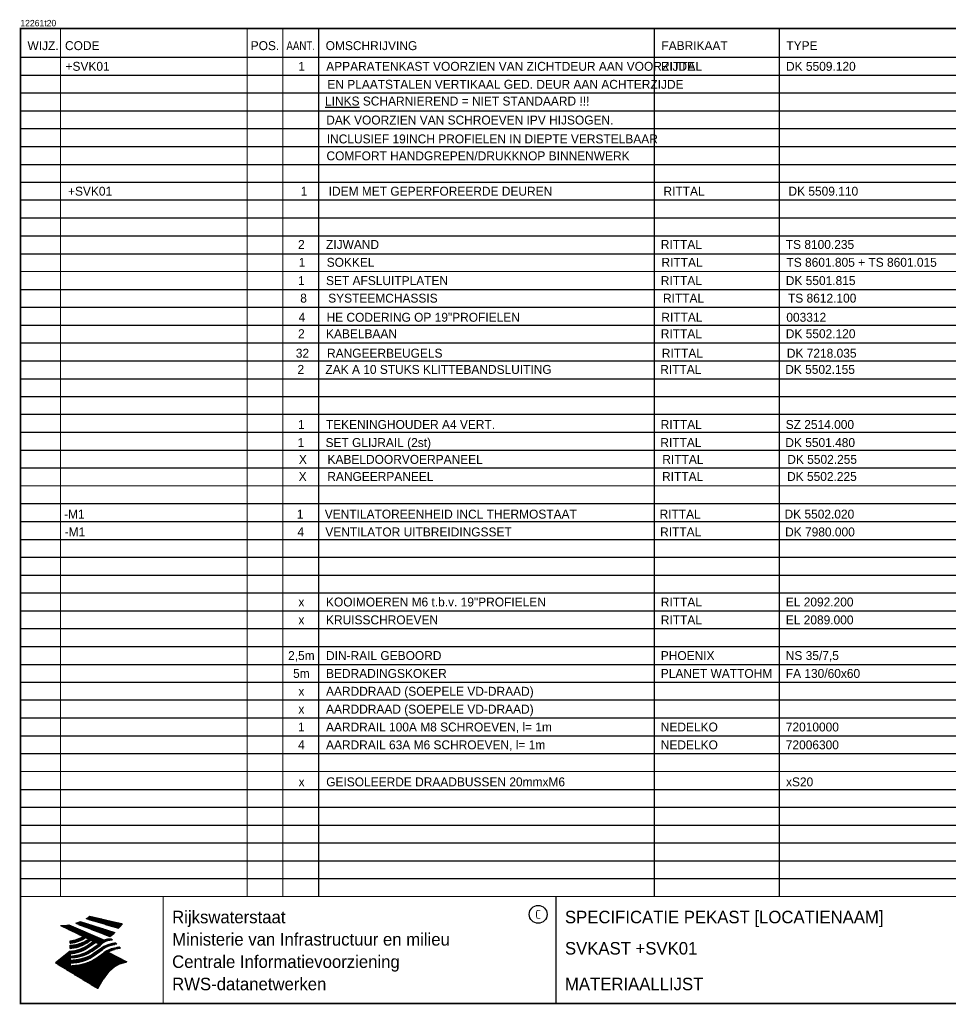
# Model space of a CAD drawing. Extents: x 0 to 400, y 0 to 276.
# Tile 1 of 2: x 0 to 260, y 0 to 276. Entities that reach past the tile are written whole.
import ezdxf
from ezdxf.enums import TextEntityAlignment as Align

# ---------------------------------------------------------------- set-up
doc = ezdxf.new("R2010")
doc.units = 0
doc.header["$LTSCALE"] = 10
doc.header["$MEASUREMENT"] = 0
doc.layers.get('0').update_dxf_attribs({"linetype": 'CONTINUOUS'})
for name, color, linetype in [('GEG', 7, 'CONTINUOUS'), ('GEGLOGO', 7, 'CONTINUOUS'), ('MATVB', 7, 'CONTINUOUS')]:
    doc.layers.add(name, color=color, linetype=linetype)
doc.styles.add('ISO', font='ISO.SHX')
doc.styles.get("Standard").update_dxf_attribs({"font": 'iso-ss'})

# ---------------------------------------------------------------- blocks, each defined once
blk = doc.blocks.new('MLYST')
for tag, p in [('WIJZ.', (5.34, 1.21)), ('POS.', (68.39, 1.21)), ('AANT.', (78.69, 1.21))]:
    blk.add_attdef(tag, text='', height=2.5).set_placement(p, align=Align.CENTER)
for tag, p in [('CODE', (12.59, 1.21)), ('OMSCHRIJVING', (85.59, 1.21)), ('FABRIKAAT', (179.34, 1.21)), ('TYPE', (214.34, 1.21)), ('OPMERKING', (291.84, 1.21))]:
    blk.add_attdef(tag, p, '', height=2.5)
blk = doc.blocks.new('A3')
at = {"color": 2}
blk.add_circle((145, 25), 2.5, dxfattribs=at)
at = {"layer": 'GEG'}
for p, q in [((148.83, 0.06), (148.83, 0.05)), ((150.06, 0.06), (150.06, 0.04)), ((150.09, 0.06), (150.09, -0.14))]:
    blk.add_line(p, q, dxfattribs=at)
at = {"layer": 'GEG', "color": 2, "const_width": 0.5}
blk.add_lwpolyline([(395.06, 0.06), (0.06, 0.06), (0.06, 273.06), (395.06, 273.06)], close=True, dxfattribs=at)
at = {"layer": 'GEG', "color": 2, "const_width": 0.3}
for points in [[(0.06, 30), (395.06, 30)], [(40, 0), (40, 30)], [(150, 0), (150, 30)]]:
    blk.add_lwpolyline(points, dxfattribs=at)
at = {"layer": 'GEGLOGO', "color": 4}
for p, q in [((15.5, 22.49), (25.02, 18.83)), ((15.5, 22.49), (25.02, 18.83)), ((15.53, 22.5), (18.33, 22.5)), ((15.73, 22.4), (18.65, 22.4)), ((15.82, 22.6), (18.02, 22.6)), ((15.99, 22.3), (18.96, 22.3)), ((16.08, 22.7), (17.7, 22.7)), ((16.25, 22.2), (19.28, 22.2)), ((16.32, 22.8), (17.38, 22.8)), ((16.51, 22.1), (19.6, 22.1)), ((16.54, 22.9), (17.07, 22.9)), ((16.75, 23), (26.48, 19.92)), ((16.75, 23), (26.48, 19.92)), ((18.46, 23.81), (27.49, 21.09)), ((18.46, 23.81), (27.49, 21.09)), ((18.48, 23.8), (22.35, 23.8)), ((18.61, 23.9), (21.92, 23.9)), ((18.77, 24), (21.49, 24)), ((18.81, 23.7), (22.78, 23.7)), ((18.93, 24.1), (21.06, 24.1)), ((19.08, 24.2), (20.63, 24.2)), ((19.14, 23.6), (23.22, 23.6)), ((19.22, 24.3), (20.2, 24.3)), ((19.36, 24.4), (19.77, 24.4)), ((19.45, 24.47), (28.56, 22.36)), ((19.45, 24.47), (28.56, 22.36)), ((19.48, 23.5), (23.65, 23.5)), ((19.81, 23.4), (24.08, 23.4)), ((20.14, 23.3), (24.51, 23.3)), ((20.48, 23.2), (24.94, 23.2)), ((20.81, 23.1), (25.37, 23.1)), ((21.14, 23), (25.8, 23)), ((21.47, 22.9), (26.23, 22.9)), ((21.81, 22.8), (26.66, 22.8)), ((22.14, 22.7), (27.09, 22.7)), ((22.47, 22.6), (27.53, 22.6)), ((22.81, 22.5), (27.96, 22.5)), ((23.14, 22.4), (28.39, 22.4)), ((23.47, 22.3), (28.51, 22.3)), ((23.81, 22.2), (28.43, 22.2)), ((24.14, 22.1), (28.36, 22.1)), ((11.27, 21.86), (21.98, 16.71)), ((11.27, 21.86), (21.98, 16.71)), ((11.4, 21.8), (14.11, 21.8)), ((11.61, 21.7), (14.35, 21.7)), ((11.82, 21.6), (14.58, 21.6)), ((12.03, 21.5), (14.82, 21.5)), ((12.23, 21.4), (15.05, 21.4)), ((12.41, 21.9), (13.88, 21.9)), ((12.44, 21.3), (15.29, 21.3)), ((12.65, 21.2), (15.52, 21.2)), ((12.86, 21.1), (15.76, 21.1)), ((13.07, 21), (15.99, 21)), ((13.27, 20.9), (16.23, 20.9)), ((13.33, 22), (13.64, 22)), ((13.48, 20.8), (16.46, 20.8)), ((13.56, 22.03), (23.58, 17.77)), ((13.56, 22.03), (23.58, 17.77)), ((13.69, 20.7), (16.7, 20.7)), ((13.9, 20.6), (16.93, 20.6)), ((14.1, 20.5), (17.17, 20.5)), ((14.31, 20.4), (17.4, 20.4)), ((14.52, 20.3), (17.64, 20.3)), ((14.73, 20.2), (17.87, 20.2)), ((14.94, 20.1), (18.11, 20.1)), ((15.14, 20), (18.34, 20)), ((15.35, 19.9), (18.58, 19.9)), ((15.56, 19.8), (18.81, 19.8)), ((15.77, 19.7), (19.05, 19.7)), ((15.98, 19.6), (19.28, 19.6)), ((16.18, 19.5), (19.52, 19.5)), ((16.39, 19.4), (19.75, 19.4)), ((16.77, 22), (19.91, 22)), ((17.03, 21.9), (20.23, 21.9)), ((17.29, 21.8), (20.54, 21.8)), ((17.55, 21.7), (20.86, 21.7)), ((17.81, 21.6), (21.18, 21.6)), ((18.07, 21.5), (21.49, 21.5)), ((18.33, 21.4), (21.81, 21.4)), ((18.59, 21.3), (22.13, 21.3)), ((18.86, 21.2), (22.44, 21.2)), ((19.12, 21.1), (22.76, 21.1)), ((19.38, 21), (23.07, 21)), ((19.64, 20.9), (23.39, 20.9)), ((19.9, 20.8), (23.71, 20.8)), ((20.16, 20.7), (24.02, 20.7)), ((20.42, 20.6), (24.34, 20.6)), ((20.68, 20.5), (24.66, 20.5)), ((20.94, 20.4), (24.97, 20.4)), ((21.2, 20.3), (25.29, 20.3)), ((21.46, 20.2), (25.6, 20.2)), ((21.72, 20.1), (25.92, 20.1)), ((21.98, 20), (26.24, 20)), ((22.24, 19.9), (26.45, 19.9)), ((22.5, 19.8), (26.34, 19.8)), ((22.76, 19.7), (26.22, 19.7)), ((23.02, 19.6), (26.1, 19.6)), ((23.28, 19.5), (25.98, 19.5)), ((23.55, 19.4), (25.85, 19.4)), ((24.47, 22), (28.28, 22)), ((24.81, 21.9), (28.2, 21.9)), ((25.14, 21.8), (28.12, 21.8)), ((25.47, 21.7), (28.03, 21.7)), ((25.8, 21.6), (27.95, 21.6)), ((26.14, 21.5), (27.86, 21.5)), ((26.47, 21.4), (27.77, 21.4)), ((26.8, 21.3), (27.68, 21.3)), ((27.14, 21.2), (27.59, 21.2)), ((27.47, 21.1), (27.5, 21.1)), ((13.95, 16.91), (13.91, 17.62)), ((13.95, 16.91), (13.91, 17.62)), ((13.91, 17.6), (16.6, 17.6)), ((13.91, 17.5), (16.34, 17.5)), ((13.92, 17.4), (16.06, 17.4)), ((13.93, 17.3), (15.75, 17.3)), ((13.93, 17.2), (15.41, 17.2)), ((13.94, 17.1), (15.01, 17.1)), ((13.94, 17), (14.53, 17)), ((13.95, 16.91), (14.11, 16.93)), ((13.95, 16.91), (14.11, 16.93)), ((14.47, 17.7), (16.84, 17.7)), ((14.99, 17.8), (17.06, 17.8)), ((15.41, 17.9), (17.27, 17.9)), ((15.73, 16.6), (17.89, 16.6)), ((15.76, 18), (17.47, 18)), ((16.08, 18.1), (17.67, 18.1)), ((16.14, 16.7), (18.08, 16.7)), ((16.36, 18.2), (17.85, 18.2)), ((16.49, 16.8), (18.26, 16.8)), ((16.6, 19.3), (19.99, 19.3)), ((16.63, 18.3), (18.02, 18.3)), ((16.8, 16.9), (18.43, 16.9)), ((16.81, 19.2), (20.22, 19.2)), ((16.87, 18.4), (18.19, 18.4)), ((17.02, 19.1), (20.46, 19.1)), ((17.08, 17), (18.59, 17)), ((17.1, 18.5), (18.35, 18.5)), ((17.22, 19), (20.69, 19)), ((17.31, 18.6), (18.29, 18.6)), ((17.34, 17.1), (18.75, 17.1)), ((17.43, 18.9), (20.93, 18.9)), ((17.51, 18.7), (18.1, 18.7)), ((17.58, 17.2), (18.91, 17.2)), ((17.64, 18.8), (21.16, 18.8)), ((17.7, 18.8), (17.9, 18.8)), ((18.41, 18.54), (17.8, 18.85)), ((18.41, 18.54), (17.8, 18.85)), ((17.8, 17.3), (19.05, 17.3)), ((17.85, 18.7), (21.4, 18.7)), ((18.01, 17.4), (19.19, 17.4)), ((18.05, 18.6), (21.63, 18.6)), ((18.21, 17.5), (19.34, 17.5)), ((18.26, 18.5), (21.87, 18.5)), ((18.4, 17.6), (19.49, 17.6)), ((18.47, 18.4), (22.1, 18.4)), ((18.58, 17.7), (19.63, 17.7)), ((18.68, 18.3), (22.34, 18.3)), ((18.75, 17.8), (19.78, 17.8)), ((18.89, 18.2), (22.57, 18.2)), ((18.91, 17.9), (19.66, 17.9)), ((19.01, 17.96), (19.24, 18.11)), ((19.01, 17.96), (19.24, 18.11)), ((19.07, 18), (19.46, 18)), ((19.09, 18.1), (22.81, 18.1)), ((19.18, 16.54), (20.52, 17.46)), ((19.18, 16.54), (20.52, 17.46)), ((19.21, 18.1), (19.27, 18.1)), ((19.21, 17.41), (19.81, 17.82)), ((19.21, 17.41), (19.81, 17.82)), ((19.24, 18.11), (19.81, 17.82)), ((19.24, 18.11), (19.81, 17.82)), ((19.26, 16.6), (20.26, 16.6)), ((19.3, 18), (23.04, 18)), ((19.38, 15.99), (21.09, 17.17)), ((19.38, 15.99), (21.09, 17.17)), ((19.4, 16.7), (20.41, 16.7)), ((19.51, 17.9), (23.28, 17.9)), ((19.55, 16.8), (20.55, 16.8)), ((19.7, 16.9), (20.7, 16.9)), ((19.72, 17.8), (23.51, 17.8)), ((19.84, 17), (20.85, 17)), ((19.89, 15.28), (22.17, 16.84)), ((19.89, 15.28), (22.17, 16.84)), ((19.93, 17.7), (23.48, 17.7)), ((19.99, 17.1), (20.99, 17.1)), ((20.13, 17.6), (23.33, 17.6)), ((20.13, 17.2), (21.03, 17.2)), ((20.28, 17.3), (20.83, 17.3)), ((20.34, 17.5), (23.17, 17.5)), ((20.43, 17.4), (20.63, 17.4)), ((20.52, 17.46), (21.09, 17.17)), ((20.52, 17.46), (21.09, 17.17)), ((20.55, 17.4), (23.02, 17.4)), ((20.76, 17.3), (22.87, 17.3)), ((20.96, 17.2), (22.72, 17.2)), ((21.17, 17.1), (22.57, 17.1)), ((21.38, 17), (22.42, 17)), ((21.59, 16.9), (22.27, 16.9)), ((21.8, 16.8), (22.12, 16.8)), ((21.82, 16.6), (22.67, 16.6)), ((21.97, 16.7), (22.77, 16.7)), ((23.58, 17.77), (21.98, 16.71)), ((23.58, 17.77), (21.98, 16.71)), ((22.11, 16.8), (22.89, 16.8)), ((22.23, 16.9), (23.01, 16.9)), ((22.35, 17), (23.14, 17)), ((22.47, 17.1), (23.28, 17.1)), ((22.59, 17.2), (23.43, 17.2)), ((22.73, 17.3), (23.59, 17.3)), ((22.88, 17.4), (23.77, 17.4)), ((23.04, 17.5), (23.97, 17.5)), ((23.22, 17.6), (24.19, 17.6)), ((23.43, 17.7), (24.49, 17.7)), ((23.66, 17.8), (25.05, 17.8)), ((23.81, 19.3), (25.71, 19.3)), ((23.93, 17.9), (25.73, 17.9)), ((24.07, 19.2), (25.57, 19.2)), ((24.33, 19.1), (25.43, 19.1)), ((24.33, 18), (25.64, 18)), ((24.59, 19), (25.28, 19)), ((24.83, 16.6), (26.49, 16.6)), ((24.85, 18.9), (25.12, 18.9)), ((25.3, 16.7), (26.92, 16.7)), ((25.55, 18.09), (25.77, 17.86)), ((25.55, 18.09), (25.77, 17.86)), ((25.78, 16.8), (26.82, 16.8)), ((26.72, 16.9), (26.97, 16.65)), ((26.72, 16.9), (26.97, 16.65)), ((13.91, 14.73), (9.86, 11.38)), ((13.91, 14.73), (9.86, 11.38)), ((12.78, 13.8), (13.95, 13.8)), ((12.9, 13.9), (13.95, 13.9)), ((13.02, 14), (14.54, 14)), ((13.15, 14.1), (15.12, 14.1)), ((13.27, 14.2), (15.56, 14.2)), ((13.39, 14.3), (15.94, 14.3)), ((13.51, 14.4), (16.26, 14.4)), ((13.63, 14.5), (16.56, 14.5)), ((13.75, 14.6), (16.83, 14.6)), ((13.87, 14.7), (17.08, 14.7)), ((13.95, 16.35), (14.24, 16.38)), ((13.95, 16.35), (14.24, 16.38)), ((13.95, 15.45), (13.95, 16.35)), ((13.95, 15.45), (13.95, 16.35)), ((13.95, 16.3), (17.26, 16.3)), ((13.95, 16.2), (17.02, 16.2)), ((13.95, 16.1), (16.77, 16.1)), ((13.95, 16), (16.5, 16)), ((13.95, 15.9), (16.2, 15.9)), ((13.95, 15.8), (15.86, 15.8)), ((13.95, 15.7), (15.48, 15.7)), ((13.95, 15.6), (15.02, 15.6)), ((13.95, 15.5), (14.42, 15.5)), ((13.95, 15.45), (14.44, 15.5)), ((13.95, 15.45), (14.44, 15.5)), ((13.95, 14.72), (14.41, 14.77)), ((13.95, 14.72), (14.41, 14.77)), ((13.95, 13.93), (14.61, 14.01)), ((13.95, 13.93), (14.61, 14.01)), ((13.95, 13.93), (13.95, 13.32)), ((13.95, 13.93), (13.95, 13.32)), ((14.47, 16.4), (17.48, 16.4)), ((14.62, 14.8), (17.32, 14.8)), ((15.22, 16.5), (17.69, 16.5)), ((15.23, 14.9), (17.54, 14.9)), ((15.7, 15), (17.74, 15)), ((16.08, 15.1), (17.94, 15.1)), ((16.42, 15.2), (18.13, 15.2)), ((16.72, 15.3), (18.31, 15.3)), ((16.81, 13.8), (18.42, 13.8)), ((16.99, 15.4), (18.48, 15.4)), ((17.13, 13.9), (18.64, 13.9)), ((17.24, 15.5), (18.64, 15.5)), ((17.42, 14), (18.85, 14)), ((17.48, 15.6), (18.8, 15.6)), ((17.69, 14.1), (19.04, 14.1)), ((17.7, 15.7), (18.96, 15.7)), ((17.9, 15.8), (19.1, 15.8)), ((17.94, 14.2), (19.23, 14.2)), ((18.1, 15.9), (19.25, 15.9)), ((18.16, 14.3), (19.41, 14.3)), ((18.29, 16), (19.38, 16)), ((18.38, 14.4), (19.58, 14.4)), ((18.47, 16.1), (19.53, 16.1)), ((18.58, 14.5), (19.74, 14.5)), ((18.64, 16.2), (19.68, 16.2)), ((18.78, 14.6), (19.9, 14.6)), ((18.8, 16.3), (19.82, 16.3)), ((18.96, 16.4), (19.97, 16.4)), ((18.96, 14.7), (20.05, 14.7)), ((19.11, 16.5), (20.11, 16.5)), ((19.14, 14.8), (20.19, 14.8)), ((19.31, 14.9), (20.34, 14.9)), ((19.47, 15), (20.49, 15)), ((19.62, 15.1), (20.63, 15.1)), ((19.77, 15.2), (20.78, 15.2)), ((19.92, 15.3), (20.92, 15.3)), ((20.07, 15.4), (21.07, 15.4)), ((20.07, 13.8), (21.11, 13.8)), ((20.09, 14.73), (22.37, 16.29)), ((20.09, 14.73), (22.37, 16.29)), ((20.21, 15.5), (21.22, 15.5)), ((20.24, 13.9), (21.25, 13.9)), ((20.36, 15.6), (21.36, 15.6)), ((20.39, 14), (21.4, 14)), ((20.42, 14.02), (22.7, 15.58)), ((20.42, 14.02), (22.7, 15.58)), ((20.5, 15.7), (21.51, 15.7)), ((20.54, 14.1), (21.54, 14.1)), ((20.62, 13.47), (22.9, 15.03)), ((20.62, 13.47), (22.9, 15.03)), ((20.65, 15.8), (21.65, 15.8)), ((20.69, 14.2), (21.69, 14.2)), ((20.8, 15.9), (21.8, 15.9)), ((20.83, 14.3), (21.84, 14.3)), ((20.94, 16), (21.95, 16)), ((20.98, 14.4), (21.98, 14.4)), ((21.09, 16.1), (22.09, 16.1)), ((21.11, 12.67), (23.39, 14.23)), ((21.11, 12.67), (23.39, 14.23)), ((21.13, 14.5), (22.13, 14.5)), ((21.24, 16.2), (22.24, 16.2)), ((21.27, 14.6), (22.28, 14.6)), ((21.38, 16.3), (22.38, 16.3)), ((21.42, 14.7), (22.42, 14.7)), ((21.53, 16.4), (22.47, 16.4)), ((21.56, 14.8), (22.57, 14.8)), ((21.67, 16.5), (22.57, 16.5)), ((21.71, 14.9), (22.71, 14.9)), ((21.86, 15), (22.86, 15)), ((22, 15.1), (22.98, 15.1)), ((22.15, 15.2), (23.1, 15.2)), ((22.29, 15.3), (23.22, 15.3)), ((22.44, 15.4), (23.36, 15.4)), ((22.59, 15.5), (23.5, 15.5)), ((22.73, 15.6), (23.64, 15.6)), ((22.76, 13.8), (25.69, 13.8)), ((22.87, 15.7), (23.8, 15.7)), ((22.91, 13.9), (25.49, 13.9)), ((23.02, 15.8), (23.97, 15.8)), ((23.06, 14), (25.29, 14)), ((23.18, 15.9), (24.16, 15.9)), ((23.2, 14.1), (25.09, 14.1)), ((23.35, 16), (24.36, 16)), ((23.35, 14.2), (24.89, 14.2)), ((23.48, 14.3), (24.69, 14.3)), ((23.53, 16.1), (24.58, 16.1)), ((23.61, 14.4), (24.59, 14.4)), ((23.73, 16.2), (24.83, 16.2)), ((23.75, 14.5), (24.74, 14.5)), ((23.9, 14.6), (24.9, 14.6)), ((23.95, 16.3), (25.12, 16.3)), ((24.06, 14.7), (25.08, 14.7)), ((24.2, 16.4), (25.48, 16.4)), ((24.23, 14.8), (25.27, 14.8)), ((24.41, 14.9), (25.48, 14.9)), ((24.49, 16.5), (25.93, 16.5)), ((24.55, 14.37), (29.83, 11.74)), ((24.55, 14.37), (29.83, 11.74)), ((24.61, 15), (25.72, 15)), ((24.82, 15.1), (25.99, 15.1)), ((25.06, 15.2), (26.32, 15.2)), ((25.33, 15.3), (26.75, 15.3)), ((25.64, 15.4), (27.34, 15.4)), ((26.02, 15.5), (27.93, 15.5)), ((26.56, 15.6), (27.97, 15.6)), ((27.11, 15.7), (27.88, 15.7)), ((27.79, 15.79), (28.06, 15.51)), ((27.79, 15.79), (28.06, 15.51)), ((21.66, 4.22), (9.86, 11.38)), ((21.66, 4.22), (9.86, 11.38)), ((9.88, 11.4), (14.58, 11.4)), ((10, 11.5), (15.48, 11.5)), ((10, 11.3), (13.95, 11.3)), ((10.12, 11.6), (16.22, 11.6)), ((10.17, 11.2), (13.95, 11.2)), ((10.24, 11.7), (16.71, 11.7)), ((10.33, 11.1), (13.95, 11.1)), ((10.36, 11.8), (17.11, 11.8)), ((10.48, 11.9), (17.46, 11.9)), ((10.61, 12), (17.77, 12)), ((10.73, 12.1), (18.06, 12.1)), ((10.85, 12.2), (13.95, 12.2)), ((10.97, 12.3), (13.95, 12.3)), ((11.09, 12.4), (13.95, 12.4)), ((11.21, 12.5), (13.95, 12.5)), ((11.33, 12.6), (13.95, 12.6)), ((11.45, 12.7), (13.95, 12.7)), ((11.57, 12.8), (13.95, 12.8)), ((11.69, 12.9), (14.78, 12.9)), ((11.81, 13), (15.63, 13)), ((11.94, 13.1), (16.22, 13.1)), ((12.06, 13.2), (16.67, 13.2)), ((12.18, 13.3), (17.05, 13.3)), ((12.3, 13.4), (13.95, 13.4)), ((12.42, 13.5), (13.95, 13.5)), ((12.54, 13.6), (13.95, 13.6)), ((12.66, 13.7), (13.95, 13.7)), ((13.95, 13.32), (15.12, 13.45)), ((13.95, 13.32), (15.12, 13.45)), ((13.95, 12.81), (15.32, 12.96)), ((13.95, 12.81), (15.32, 12.96)), ((13.95, 12.81), (13.95, 12.18)), ((13.95, 12.81), (13.95, 12.18)), ((13.95, 12.18), (15.65, 12.37)), ((13.95, 12.18), (15.65, 12.37)), ((13.95, 11.33), (15.85, 11.54)), ((13.95, 11.33), (15.85, 11.54)), ((13.95, 11.33), (13.95, 10.63)), ((13.95, 11.33), (13.95, 10.63)), ((14.11, 12.2), (18.32, 12.2)), ((14.69, 13.4), (17.38, 13.4)), ((15.01, 12.3), (18.56, 12.3)), ((15.49, 13.5), (17.67, 13.5)), ((15.94, 12.4), (18.78, 12.4)), ((16.02, 13.6), (17.94, 13.6)), ((16.45, 13.7), (18.19, 13.7)), ((16.62, 12.5), (19, 12.5)), ((17.1, 12.6), (19.2, 12.6)), ((17.5, 12.7), (19.39, 12.7)), ((17.53, 11.1), (27.69, 11.1)), ((17.84, 12.8), (19.57, 12.8)), ((17.93, 11.2), (28.02, 11.2)), ((18.14, 12.9), (19.75, 12.9)), ((18.27, 11.3), (28.36, 11.3)), ((18.42, 13), (19.92, 13)), ((18.58, 11.4), (28.69, 11.4)), ((18.67, 13.1), (20.08, 13.1)), ((18.86, 11.5), (29.03, 11.5)), ((18.91, 13.2), (20.23, 13.2)), ((19.12, 11.6), (29.36, 11.6)), ((19.13, 13.3), (20.38, 13.3)), ((19.34, 13.4), (20.53, 13.4)), ((29.61, 11.68), (19.36, 11.68)), ((19.54, 13.5), (20.67, 13.5)), ((19.58, 11.8), (29.71, 11.8)), ((19.72, 13.6), (20.81, 13.6)), ((19.79, 11.9), (29.51, 11.9)), ((19.9, 13.7), (20.96, 13.7)), ((19.99, 12), (29.31, 12)), ((20.18, 12.1), (29.11, 12.1)), ((20.36, 12.2), (28.91, 12.2)), ((20.53, 12.3), (28.71, 12.3)), ((20.7, 12.4), (28.51, 12.4)), ((20.86, 12.5), (28.31, 12.5)), ((21.01, 12.6), (28.11, 12.6)), ((21.16, 12.7), (27.91, 12.7)), ((21.3, 12.8), (27.7, 12.8)), ((21.45, 12.9), (27.5, 12.9)), ((21.6, 13), (27.3, 13)), ((21.74, 13.1), (27.1, 13.1)), ((21.89, 13.2), (26.9, 13.2)), ((22.03, 13.3), (26.7, 13.3)), ((22.18, 13.4), (26.5, 13.4)), ((22.33, 13.5), (26.3, 13.5)), ((22.47, 13.6), (26.1, 13.6)), ((22.62, 13.7), (25.89, 13.7)), ((27.61, 11.08), (29.83, 11.74)), ((27.61, 11.08), (29.83, 11.74)), ((29.83, 11.74), (29.68, 11.69)), ((29.83, 11.74), (29.68, 11.69)), ((29.69, 11.7), (29.71, 11.7)), ((10.5, 11), (13.95, 11)), ((10.66, 10.9), (13.95, 10.9)), ((10.83, 10.8), (13.95, 10.8)), ((10.99, 10.7), (13.95, 10.7)), ((11.15, 10.6), (26.8, 10.6)), ((11.32, 10.5), (26.65, 10.5)), ((11.48, 10.4), (26.5, 10.4)), ((11.65, 10.3), (26.36, 10.3)), ((11.81, 10.2), (26.22, 10.2)), ((11.98, 10.1), (26.09, 10.1)), ((12.14, 10), (25.96, 10)), ((12.31, 9.9), (25.83, 9.9)), ((12.47, 9.8), (25.71, 9.8)), ((12.64, 9.7), (25.59, 9.7)), ((12.8, 9.6), (25.48, 9.6)), ((12.97, 9.5), (25.36, 9.5)), ((13.13, 9.4), (25.25, 9.4)), ((13.3, 9.3), (25.15, 9.3)), ((13.46, 9.2), (25.04, 9.2)), ((13.63, 9.1), (24.94, 9.1)), ((13.79, 9), (24.84, 9)), ((13.95, 10.63), (16.34, 10.9)), ((13.95, 10.63), (16.34, 10.9)), ((13.96, 8.9), (24.75, 8.9)), ((14.12, 8.8), (24.65, 8.8)), ((14.29, 8.7), (24.56, 8.7)), ((14.45, 8.6), (24.47, 8.6)), ((14.55, 10.7), (26.96, 10.7)), ((14.62, 8.5), (24.38, 8.5)), ((14.78, 8.4), (24.3, 8.4)), ((14.94, 8.3), (24.22, 8.3)), ((15.45, 10.8), (27.12, 10.8)), ((16.35, 10.9), (27.29, 10.9)), ((17.04, 11), (27.47, 11)), ((15.11, 8.2), (24.14, 8.2)), ((15.27, 8.1), (24.06, 8.1)), ((15.44, 8), (23.98, 8)), ((15.6, 7.9), (23.9, 7.9)), ((15.77, 7.8), (23.83, 7.8)), ((15.93, 7.7), (23.76, 7.7)), ((16.1, 7.6), (23.69, 7.6)), ((16.26, 7.5), (23.62, 7.5)), ((16.43, 7.4), (23.55, 7.4)), ((16.59, 7.3), (23.48, 7.3)), ((16.76, 7.2), (23.42, 7.2)), ((16.92, 7.1), (23.36, 7.1)), ((17.09, 7), (23.29, 7)), ((17.25, 6.9), (23.23, 6.9)), ((17.42, 6.8), (23.17, 6.8)), ((17.58, 6.7), (23.12, 6.7)), ((17.75, 6.6), (23.06, 6.6)), ((17.91, 6.5), (23, 6.5)), ((18.08, 6.4), (22.94, 6.4)), ((18.24, 6.3), (22.88, 6.3)), ((18.4, 6.2), (22.82, 6.2)), ((18.57, 6.1), (22.76, 6.1)), ((18.73, 6), (22.71, 6)), ((18.9, 5.9), (22.65, 5.9)), ((19.06, 5.8), (22.59, 5.8)), ((19.23, 5.7), (22.53, 5.7)), ((19.39, 5.6), (22.47, 5.6)), ((21.66, 4.22), (23.2, 6.85)), ((21.66, 4.22), (23.2, 6.85)), ((19.56, 5.5), (22.41, 5.5)), ((19.72, 5.4), (22.35, 5.4)), ((19.89, 5.3), (22.3, 5.3)), ((20.05, 5.2), (22.24, 5.2)), ((20.22, 5.1), (22.18, 5.1)), ((20.38, 5), (22.12, 5)), ((20.55, 4.9), (22.06, 4.9)), ((20.71, 4.8), (22, 4.8)), ((20.88, 4.7), (21.94, 4.7)), ((21.04, 4.6), (21.89, 4.6)), ((21.21, 4.5), (21.83, 4.5)), ((21.37, 4.4), (21.77, 4.4)), ((21.54, 4.3), (21.71, 4.3))]:
    blk.add_line(p, q, dxfattribs=at)
for centre, radius, start, end in [((12.6, 31.4), 9.37, 288.0217, 296.3084), ((12.6, 31.4), 9.37, 288.0217, 296.3084), ((13.75, 31.93), 9.39, 300.0654, 307.393), ((13.75, 31.93), 9.39, 300.0654, 307.393), ((16.35, 31.52), 15.26, 316.9248, 323.1399), ((16.35, 31.52), 15.26, 316.9248, 323.1399), ((11.37, 35.73), 13.87, 269.6055, 279.0886), ((11.37, 35.73), 13.87, 269.6055, 279.0886), ((20.18, 26.85), 9.36, 301.1147, 312.2814), ((20.18, 26.85), 9.36, 301.1147, 312.2814), ((12.75, 28.06), 10.5, 276.3402, 298.7463), ((12.75, 28.06), 10.5, 276.3402, 298.7463), ((13.25, 25.21), 10.5, 273.6149, 304.3803), ((13.25, 25.21), 10.5, 273.6149, 304.3803), ((12.59, 27.54), 10.72, 278.129, 302.868), ((12.59, 27.54), 10.72, 278.129, 302.868), ((13.5, 26.6), 10.25, 274.164, 302.5474), ((13.5, 26.6), 10.25, 274.164, 302.5474), ((12.96, 26.11), 10.71, 277.9472, 305.7139), ((12.96, 26.11), 10.71, 277.9472, 305.7139), ((25.41, 13.46), 4.67, 107.4286, 133.7799), ((25.41, 13.46), 4.67, 107.4286, 133.7799), ((26.12, 13), 4.99, 110.4143, 138.7411), ((26.12, 13), 4.99, 110.4143, 138.7411), ((26.33, 10.74), 6.04, 98.1566, 126.9045), ((26.33, 10.74), 6.04, 98.1566, 126.9045), ((25.34, 12.88), 5.22, 87.7348, 104.8316), ((25.34, 12.88), 5.22, 87.7348, 104.8316), ((25.99, 10.88), 6.99, 91.7838, 103.2817), ((25.99, 10.88), 6.99, 91.7838, 103.2817), ((26.77, 11.93), 4.97, 90.634, 105.1984), ((26.77, 11.93), 4.97, 90.634, 105.1984), ((27.44, 9.68), 6.99, 93.8342, 103.2817), ((27.44, 9.68), 6.99, 93.8342, 103.2817), ((12.95, 24.7), 10.83, 278.8115, 306.4242), ((12.95, 24.7), 10.83, 278.8115, 306.4242), ((13.82, 23.96), 10.59, 277.0519, 304.973), ((13.82, 23.96), 10.59, 277.0519, 304.973), ((14.16, 23.4), 10.5, 276.3402, 304.3803), ((14.16, 23.4), 10.5, 276.3402, 304.3803), ((14.77, 22.66), 10.33, 274.9043, 303.1745), ((14.77, 22.66), 10.33, 274.9043, 303.1745), ((26.94, 10.56), 6.02, 100.5835, 132.088), ((26.94, 10.56), 6.02, 100.5835, 132.088), ((27.48, 9.13), 6.53, 95.7581, 128.7216), ((27.48, 9.13), 6.53, 95.7581, 128.7216), ((27.82, 9.7), 5.7, 96.3886, 125.0052), ((27.82, 9.7), 5.7, 96.3886, 125.0052), ((28.12, 10.83), 4.97, 93.8141, 105.1984), ((28.12, 10.83), 4.97, 93.8141, 105.1984), ((28.79, 8.56), 6.99, 96.0135, 103.2817), ((28.79, 8.56), 6.99, 96.0135, 103.2817), ((14.34, 22.16), 10.73, 278.1111, 305.8489), ((14.34, 22.16), 10.73, 278.1111, 305.8489), ((15.18, 21.33), 10.5, 276.3402, 304.3803), ((15.18, 21.33), 10.5, 276.3402, 304.3803), ((32.87, 1.18), 11.2, 117.9568, 149.6251), ((32.87, 1.18), 11.2, 117.9568, 149.6251)]:
    blk.add_arc(centre, radius, start, end, dxfattribs=at)
at = {"color": 2, "style": 'ISO'}
blk.add_text('C', height=2.5, dxfattribs=at).set_placement((145, 25), align=Align.MIDDLE)
at = {"color": 2}
blk.add_attdef('FILENUMBER', text='', height=1.8, dxfattribs=at).set_placement((0, 273.12), align=Align.BOTTOM_LEFT)
for tag, p in [('OPDRGEV', (42.5, 22.5)), ('OMSCHRV1', (152.5, 22.5)), ('DATUM', (322.5, 20)), ('STATUS', (348.75, 20)), ('VERSIE', (381.25, 20)), ('AFDELING', (42.5, 16.25)), ('OMSCHRV2', (152.5, 13.75)), ('UITVOERING', (42.5, 10)), ('DOCNUMMER', (332.5, 5)), ('BLAD', (381.25, 5)), ('ONDERWERP', (42.5, 3.75)), ('OMSCHRV3', (152.5, 3.75))]:
    blk.add_attdef(tag, p, '', height=3.5, dxfattribs=at)

msp = doc.modelspace()

# ---------------------------------------------------------------- linework, layer by layer
at = {"layer": 'MATVB', "color": 2}
for p, q in [((0.06, 260), (395.06, 260)), ((0, 255), (395.06, 255)), ((0.06, 250), (395.06, 250)), ((0.06, 240), (395.06, 240)), ((0, 235), (395.06, 235)), ((0.06, 230), (395.06, 230)), ((0.06, 220), (395.06, 220)), ((0, 215), (395.06, 215)), ((0.06, 210), (395.06, 210)), ((0.06, 200), (395.06, 200)), ((0, 195), (395.06, 195)), ((0.06, 190), (395.06, 190)), ((0.06, 180), (395.06, 180)), ((0, 175), (395.06, 175)), ((0.06, 170), (395.06, 170)), ((0.06, 160), (395.06, 160)), ((0, 155), (395.06, 155)), ((0.06, 150), (395.06, 150)), ((0.06, 140), (395.06, 140)), ((0, 135), (395.06, 135)), ((0.06, 130), (395.06, 130)), ((0.06, 120), (395.06, 120)), ((0, 115), (395.06, 115)), ((0.06, 110), (395.06, 110)), ((0.06, 100), (395.06, 100)), ((0, 95), (395.06, 95)), ((0.06, 90), (395.06, 90)), ((0.06, 80), (395.06, 80)), ((0, 75), (395.06, 75)), ((0.06, 70), (395.06, 70)), ((0.06, 60), (395.06, 60)), ((0, 55), (395.06, 55)), ((0.06, 50), (395.06, 50)), ((0, 40), (395.06, 40)), ((0.06, 35), (395.06, 35))]:
    msp.add_line(p, q, dxfattribs=at)
at = {"layer": 'MATVB', "color": 2, "const_width": 0.35}
for points in [[(11.25, 30), (11.25, 273.06)], [(63.5, 30), (63.5, 273.06)], [(73.5, 30), (73.5, 273.06)], [(83.5, 30), (83.5, 273.06)], [(177.5, 30), (177.5, 273.06)], [(212.5, 30), (212.5, 273.06)], [(0, 245), (395.06, 245)], [(0, 225), (395.06, 225)], [(0, 205), (395.06, 205)], [(0, 185), (395.06, 185)], [(0, 165), (395.06, 165)], [(0, 145), (395.06, 145)], [(0, 125), (395.06, 125)], [(0, 105), (395.06, 105)], [(0, 85), (395.06, 85)], [(0, 65), (395.06, 65)], [(0, 45), (395.06, 45)]]:
    msp.add_lwpolyline(points, dxfattribs=at)
at = {"layer": 'MATVB', "color": 2}
msp.add_lwpolyline([(0, 265), (395.06, 265)], dxfattribs=at)

# ---------------------------------------------------------------- block references
ref = msp.add_blockref('A3', (0, 0))
ref.add_attrib('OPDRGEV', 'Rijkswaterstaat', (42.5, 22.5), dxfattribs={"color": 2, "height": 3.5})
ref.add_attrib('AFDELING', 'Ministerie van Infrastructuur en milieu', (42.5, 16.25), dxfattribs={"color": 2, "height": 3.5})
ref.add_attrib('UITVOERING', 'Centrale Informatievoorziening', (42.5, 10), dxfattribs={"color": 2, "height": 3.5})
ref.add_attrib('ONDERWERP', 'RWS-datanetwerken', (42.5, 3.75), dxfattribs={"color": 2, "height": 3.5})
ref.add_attrib('OMSCHRV1', 'SPECIFICATIE PEKAST [LOCATIENAAM]', (152.5, 22.5), dxfattribs={"color": 2, "height": 3.5})
ref.add_attrib('OMSCHRV2', 'SVKAST +SVK01', (152.5, 13.75), dxfattribs={"color": 2, "height": 3.5})
ref.add_attrib('OMSCHRV3', 'MATERIAALLIJST', (152.5, 3.75), dxfattribs={"color": 2, "height": 3.5})
ref.add_attrib('FILENUMBER', '12261t20', dxfattribs={"color": 2, "height": 1.8}).set_placement((0, 273.12), align=Align.BOTTOM_LEFT)
at = {"color": 2}
ref = msp.add_blockref('MLYST', (0.06, 260), dxfattribs=at)
ref.add_attrib('CODE', '+SVK01', (12.65, 261.21), dxfattribs={"color": 2, "height": 2.5})
ref.add_attrib('AANT.', '1', dxfattribs={"color": 2, "height": 2.5}).set_placement((78.75, 261.21), align=Align.CENTER)
ref.add_attrib('OMSCHRIJVING', 'APPARATENKAST VOORZIEN VAN ZICHTDEUR AAN VOORZIJDE', (85.65, 261.21), dxfattribs={"color": 2, "height": 2.5})
ref.add_attrib('FABRIKAAT', 'RITTAL', (179.4, 261.21), dxfattribs={"color": 2, "height": 2.5})
ref.add_attrib('TYPE', 'DK 5509.120', (214.4, 261.21), dxfattribs={"color": 2, "height": 2.5})
ref = msp.add_blockref('MLYST', (0.37, 254.96), dxfattribs=at)
ref.add_attrib('OMSCHRIJVING', 'EN PLAATSTALEN VERTIKAAL GED. DEUR AAN ACHTERZIJDE', (85.96, 256.17), dxfattribs={"color": 2, "height": 2.5})
ref.add_attrib('OPMERKING', 'LAKKLEUR RAL7035', (292.21, 256.17), dxfattribs={"color": 2, "height": 2.5})
ref = msp.add_blockref('MLYST', (-0.27, 250.28), dxfattribs=at)
ref.add_attrib('OMSCHRIJVING', '%%uLINKS%%u SCHARNIEREND = NIET STANDAARD !!!', (85.31, 251.49), dxfattribs={"color": 2, "height": 2.5})
ref = msp.add_blockref('MLYST', (0.05, 244.96), dxfattribs=at)
ref.add_attrib('OMSCHRIJVING', 'DAK VOORZIEN VAN SCHROEVEN IPV HIJSOGEN.', (85.64, 246.17), dxfattribs={"color": 2, "height": 2.5})
ref = msp.add_blockref('MLYST', (0.23, 239.67), dxfattribs=at)
ref.add_attrib('OMSCHRIJVING', 'INCLUSIEF 19INCH PROFIELEN IN DIEPTE VERSTELBAAR', (85.81, 240.88), dxfattribs={"color": 2, "height": 2.5})
ref = msp.add_blockref('MLYST', (0.13, 234.93), dxfattribs=at)
ref.add_attrib('OMSCHRIJVING', 'COMFORT HANDGREPEN/DRUKKNOP BINNENWERK ', (85.72, 236.14), dxfattribs={"color": 2, "height": 2.5})
ref = msp.add_blockref('MLYST', (0.75, 225.03), dxfattribs=at)
ref.add_attrib('CODE', '+SVK01', (13.34, 226.24), dxfattribs={"color": 2, "height": 2.5})
ref.add_attrib('AANT.', '1', dxfattribs={"color": 2, "height": 2.5}).set_placement((79.44, 226.24), align=Align.CENTER)
ref.add_attrib('OMSCHRIJVING', 'IDEM MET GEPERFOREERDE DEUREN', (86.34, 226.24), dxfattribs={"color": 2, "height": 2.5})
ref.add_attrib('FABRIKAAT', 'RITTAL', (180.09, 226.24), dxfattribs={"color": 2, "height": 2.5})
ref.add_attrib('TYPE', 'DK 5509.110', (215.09, 226.24), dxfattribs={"color": 2, "height": 2.5})
ref = msp.add_blockref('MLYST', (0, 210.12), dxfattribs=at)
ref.add_attrib('AANT.', '2', dxfattribs={"color": 2, "height": 2.5}).set_placement((78.69, 211.33), align=Align.CENTER)
ref.add_attrib('OMSCHRIJVING', 'ZIJWAND', (85.59, 211.33), dxfattribs={"color": 2, "height": 2.5})
ref.add_attrib('FABRIKAAT', 'RITTAL', (179.34, 211.33), dxfattribs={"color": 2, "height": 2.5})
ref.add_attrib('TYPE', 'TS 8100.235', (214.34, 211.33), dxfattribs={"color": 2, "height": 2.5})
ref = msp.add_blockref('MLYST', (0.2, 205.12), dxfattribs=at)
ref.add_attrib('AANT.', '1', dxfattribs={"color": 2, "height": 2.5}).set_placement((78.89, 206.33), align=Align.CENTER)
ref.add_attrib('OMSCHRIJVING', 'SOKKEL', (85.78, 206.33), dxfattribs={"color": 2, "height": 2.5})
ref.add_attrib('FABRIKAAT', 'RITTAL', (179.53, 206.33), dxfattribs={"color": 2, "height": 2.5})
ref.add_attrib('TYPE', 'TS 8601.805 + TS 8601.015', (214.53, 206.33), dxfattribs={"color": 2, "height": 2.5})
ref = msp.add_blockref('MLYST', (0, 200), dxfattribs=at)
ref.add_attrib('AANT.', '1', dxfattribs={"color": 2, "height": 2.5}).set_placement((78.69, 201.21), align=Align.CENTER)
ref.add_attrib('OMSCHRIJVING', 'SET AFSLUITPLATEN', (85.59, 201.21), dxfattribs={"color": 2, "height": 2.5})
ref.add_attrib('FABRIKAAT', 'RITTAL', (179.34, 201.21), dxfattribs={"color": 2, "height": 2.5})
ref.add_attrib('TYPE', 'DK 5501.815', (214.34, 201.21), dxfattribs={"color": 2, "height": 2.5})
ref.add_attrib('OPMERKING', 'SYMMETRISCH 42HE', (291.84, 201.21), dxfattribs={"color": 2, "height": 2.5})
ref = msp.add_blockref('MLYST', (0.61, 195.09), dxfattribs=at)
ref.add_attrib('AANT.', '8', dxfattribs={"color": 2, "height": 2.5}).set_placement((79.3, 196.3), align=Align.CENTER)
ref.add_attrib('OMSCHRIJVING', 'SYSTEEMCHASSIS', (86.2, 196.3), dxfattribs={"color": 2, "height": 2.5})
ref.add_attrib('FABRIKAAT', 'RITTAL', (179.95, 196.3), dxfattribs={"color": 2, "height": 2.5})
ref.add_attrib('TYPE', 'TS 8612.100', (214.95, 196.3), dxfattribs={"color": 2, "height": 2.5})
ref.add_attrib('OPMERKING', '17x73 (l=1000mm)', (292.45, 196.3), dxfattribs={"color": 2, "height": 2.5})
ref = msp.add_blockref('MLYST', (0.15, 189.73), dxfattribs=at)
ref.add_attrib('AANT.', '4', dxfattribs={"color": 2, "height": 2.5}).set_placement((78.84, 190.94), align=Align.CENTER)
ref.add_attrib('OMSCHRIJVING', 'HE CODERING OP 19"PROFIELEN', (85.74, 190.94), dxfattribs={"color": 2, "height": 2.5})
ref.add_attrib('FABRIKAAT', 'RITTAL', (179.49, 190.94), dxfattribs={"color": 2, "height": 2.5})
ref.add_attrib('TYPE', '003312', (214.49, 190.94), dxfattribs={"color": 2, "height": 2.5})
ref = msp.add_blockref('MLYST', (0, 185.13), dxfattribs=at)
ref.add_attrib('AANT.', '2', dxfattribs={"color": 2, "height": 2.5}).set_placement((78.69, 186.34), align=Align.CENTER)
ref.add_attrib('OMSCHRIJVING', 'KABELBAAN', (85.59, 186.34), dxfattribs={"color": 2, "height": 2.5})
ref.add_attrib('FABRIKAAT', 'RITTAL', (179.34, 186.34), dxfattribs={"color": 2, "height": 2.5})
ref.add_attrib('TYPE', 'DK 5502.120', (214.34, 186.34), dxfattribs={"color": 2, "height": 2.5})
at = {"color": 3}
ref = msp.add_blockref('MLYST', (0.3, 179.67), dxfattribs=at)
ref.add_attrib('AANT.', '32', dxfattribs={"color": 2, "height": 2.5}).set_placement((78.99, 180.88), align=Align.CENTER)
ref.add_attrib('OMSCHRIJVING', 'RANGEERBEUGELS', (85.88, 180.88), dxfattribs={"color": 2, "height": 2.5})
ref.add_attrib('FABRIKAAT', 'RITTAL', (179.63, 180.88), dxfattribs={"color": 2, "height": 2.5})
ref.add_attrib('TYPE', 'DK 7218.035', (214.63, 180.88), dxfattribs={"color": 2, "height": 2.5})
ref = msp.add_blockref('MLYST', (-0.16, 175.13), dxfattribs=at)
ref.add_attrib('AANT.', '2', dxfattribs={"color": 2, "height": 2.5}).set_placement((78.53, 176.34), align=Align.CENTER)
ref.add_attrib('OMSCHRIJVING', 'ZAK A 10 STUKS KLITTEBANDSLUITING', (85.43, 176.34), dxfattribs={"color": 2, "height": 2.5})
ref.add_attrib('FABRIKAAT', 'RITTAL', (179.18, 176.34), dxfattribs={"color": 2, "height": 2.5})
ref.add_attrib('TYPE', 'DK 5502.155', (214.18, 176.34), dxfattribs={"color": 2, "height": 2.5})
at = {"color": 2}
ref = msp.add_blockref('MLYST', (-0.03, 159.71), dxfattribs=at)
ref.add_attrib('AANT.', '1', dxfattribs={"color": 2, "height": 2.5}).set_placement((78.66, 160.92), align=Align.CENTER)
ref.add_attrib('OMSCHRIJVING', 'TEKENINGHOUDER A4 VERT.', (85.56, 160.92), dxfattribs={"color": 2, "height": 2.5})
ref.add_attrib('FABRIKAAT', 'RITTAL', (179.31, 160.92), dxfattribs={"color": 2, "height": 2.5})
ref.add_attrib('TYPE', 'SZ 2514.000', (214.31, 160.92), dxfattribs={"color": 2, "height": 2.5})
ref = msp.add_blockref('MLYST', (-0.12, 154.65), dxfattribs=at)
ref.add_attrib('AANT.', '1', dxfattribs={"color": 2, "height": 2.5}).set_placement((78.57, 155.86), align=Align.CENTER)
ref.add_attrib('OMSCHRIJVING', 'SET GLIJRAIL (2st)', (85.46, 155.86), dxfattribs={"color": 2, "height": 2.5})
ref.add_attrib('FABRIKAAT', 'RITTAL', (179.21, 155.86), dxfattribs={"color": 2, "height": 2.5})
ref.add_attrib('TYPE', 'DK 5501.480', (214.21, 155.86), dxfattribs={"color": 2, "height": 2.5})
ref.add_attrib('OPMERKING', '661mm HOOGBELASTBAAR', (291.71, 155.86), dxfattribs={"color": 2, "height": 2.5})
ref = msp.add_blockref('MLYST', (0.42, 149.95), dxfattribs=at)
ref.add_attrib('AANT.', 'X', dxfattribs={"color": 2, "height": 2.5}).set_placement((79.11, 151.15), align=Align.CENTER)
ref.add_attrib('OMSCHRIJVING', 'KABELDOORVOERPANEEL', (86.01, 151.15), dxfattribs={"color": 2, "height": 2.5})
ref.add_attrib('FABRIKAAT', 'RITTAL', (179.76, 151.15), dxfattribs={"color": 2, "height": 2.5})
ref.add_attrib('TYPE', 'DK 5502.255', (214.76, 151.15), dxfattribs={"color": 2, "height": 2.5})
ref.add_attrib('OPMERKING', '1HE', (292.26, 151.15), dxfattribs={"color": 2, "height": 2.5})
ref = msp.add_blockref('MLYST', (0.37, 145.15), dxfattribs=at)
ref.add_attrib('AANT.', 'X', dxfattribs={"color": 2, "height": 2.5}).set_placement((79.05, 146.36), align=Align.CENTER)
ref.add_attrib('OMSCHRIJVING', 'RANGEERPANEEL', (85.95, 146.36), dxfattribs={"color": 2, "height": 2.5})
ref.add_attrib('FABRIKAAT', 'RITTAL', (179.7, 146.36), dxfattribs={"color": 2, "height": 2.5})
ref.add_attrib('TYPE', 'DK 5502.225', (214.7, 146.36), dxfattribs={"color": 2, "height": 2.5})
ref.add_attrib('OPMERKING', '1HE', (292.2, 146.36), dxfattribs={"color": 2, "height": 2.5})
ref = msp.add_blockref('MLYST', (-0.35, 134.62), dxfattribs=at)
ref.add_attrib('CODE', '-M1', (12.24, 135.83), dxfattribs={"color": 2, "height": 2.5})
ref.add_attrib('AANT.', '1', dxfattribs={"color": 2, "height": 2.5}).set_placement((78.34, 135.83), align=Align.CENTER)
ref.add_attrib('OMSCHRIJVING', 'VENTILATOREENHEID INCL THERMOSTAAT', (85.24, 135.83), dxfattribs={"color": 2, "height": 2.5})
ref.add_attrib('FABRIKAAT', 'RITTAL', (178.99, 135.83), dxfattribs={"color": 2, "height": 2.5})
ref.add_attrib('TYPE', 'DK 5502.020', (213.99, 135.83), dxfattribs={"color": 2, "height": 2.5})
ref = msp.add_blockref('MLYST', (-0.19, 129.62), dxfattribs=at)
ref.add_attrib('CODE', '-M1', (12.4, 130.83), dxfattribs={"color": 2, "height": 2.5})
ref.add_attrib('AANT.', '4', dxfattribs={"color": 2, "height": 2.5}).set_placement((78.5, 130.83), align=Align.CENTER)
ref.add_attrib('OMSCHRIJVING', 'VENTILATOR UITBREIDINGSSET', (85.4, 130.83), dxfattribs={"color": 2, "height": 2.5})
ref.add_attrib('FABRIKAAT', 'RITTAL', (179.15, 130.83), dxfattribs={"color": 2, "height": 2.5})
ref.add_attrib('TYPE', 'DK 7980.000', (214.15, 130.83), dxfattribs={"color": 2, "height": 2.5})
ref = msp.add_blockref('MLYST', (0, 110), dxfattribs=at)
ref.add_attrib('AANT.', 'x', dxfattribs={"color": 2, "height": 2.5}).set_placement((78.69, 111.21), align=Align.CENTER)
ref.add_attrib('OMSCHRIJVING', 'KOOIMOEREN M6 t.b.v. 19"PROFIELEN', (85.59, 111.21), dxfattribs={"color": 2, "height": 2.5})
ref.add_attrib('FABRIKAAT', 'RITTAL', (179.34, 111.21), dxfattribs={"color": 2, "height": 2.5})
ref.add_attrib('TYPE', 'EL 2092.200', (214.34, 111.21), dxfattribs={"color": 2, "height": 2.5})
ref = msp.add_blockref('MLYST', (0, 105), dxfattribs=at)
ref.add_attrib('AANT.', 'x', dxfattribs={"color": 2, "height": 2.5}).set_placement((78.69, 106.21), align=Align.CENTER)
ref.add_attrib('OMSCHRIJVING', 'KRUISSCHROEVEN', (85.59, 106.21), dxfattribs={"color": 2, "height": 2.5})
ref.add_attrib('FABRIKAAT', 'RITTAL', (179.34, 106.21), dxfattribs={"color": 2, "height": 2.5})
ref.add_attrib('TYPE', 'EL 2089.000', (214.34, 106.21), dxfattribs={"color": 2, "height": 2.5})
ref = msp.add_blockref('MLYST', (0, 95), dxfattribs=at)
ref.add_attrib('AANT.', '2,5m', dxfattribs={"color": 2, "height": 2.5}).set_placement((78.69, 96.21), align=Align.CENTER)
ref.add_attrib('OMSCHRIJVING', 'DIN-RAIL GEBOORD', (85.59, 96.21), dxfattribs={"color": 2, "height": 2.5})
ref.add_attrib('FABRIKAAT', 'PHOENIX', (179.34, 96.21), dxfattribs={"color": 2, "height": 2.5})
ref.add_attrib('TYPE', 'NS 35/7,5', (214.34, 96.21), dxfattribs={"color": 2, "height": 2.5})
ref.add_attrib('OPMERKING', 'VOLGENS EN50022', (291.84, 96.21), dxfattribs={"color": 2, "height": 2.5})
ref = msp.add_blockref('MLYST', (0, 90), dxfattribs=at)
ref.add_attrib('AANT.', '5m', dxfattribs={"color": 2, "height": 2.5}).set_placement((78.69, 91.21), align=Align.CENTER)
ref.add_attrib('OMSCHRIJVING', 'BEDRADINGSKOKER', (85.59, 91.21), dxfattribs={"color": 2, "height": 2.5})
ref.add_attrib('FABRIKAAT', 'PLANET WATTOHM', (179.34, 91.21), dxfattribs={"color": 2, "height": 2.5})
ref.add_attrib('TYPE', 'FA 130/60x60', (214.34, 91.21), dxfattribs={"color": 2, "height": 2.5})
ref = msp.add_blockref('MLYST', (0, 85), dxfattribs=at)
ref.add_attrib('AANT.', 'x', dxfattribs={"color": 2, "height": 2.5}).set_placement((78.69, 86.21), align=Align.CENTER)
ref.add_attrib('OMSCHRIJVING', 'AARDDRAAD (SOEPELE VD-DRAAD)', (85.59, 86.21), dxfattribs={"color": 2, "height": 2.5})
ref = msp.add_blockref('MLYST', (0, 80), dxfattribs=at)
ref.add_attrib('AANT.', 'x', dxfattribs={"color": 2, "height": 2.5}).set_placement((78.69, 81.21), align=Align.CENTER)
ref.add_attrib('OMSCHRIJVING', 'AARDDRAAD (SOEPELE VD-DRAAD)', (85.59, 81.21), dxfattribs={"color": 2, "height": 2.5})
ref = msp.add_blockref('MLYST', (0, 75), dxfattribs=at)
ref.add_attrib('AANT.', '1', dxfattribs={"color": 2, "height": 2.5}).set_placement((78.69, 76.21), align=Align.CENTER)
ref.add_attrib('OMSCHRIJVING', 'AARDRAIL 100A M8 SCHROEVEN, l= 1m', (85.59, 76.21), dxfattribs={"color": 2, "height": 2.5})
ref.add_attrib('FABRIKAAT', 'NEDELKO', (179.34, 76.21), dxfattribs={"color": 2, "height": 2.5})
ref.add_attrib('TYPE', '72010000', (214.34, 76.21), dxfattribs={"color": 2, "height": 2.5})
ref = msp.add_blockref('MLYST', (0, 70), dxfattribs=at)
ref.add_attrib('AANT.', '4', dxfattribs={"color": 2, "height": 2.5}).set_placement((78.69, 71.21), align=Align.CENTER)
ref.add_attrib('OMSCHRIJVING', 'AARDRAIL 63A M6 SCHROEVEN, l= 1m', (85.59, 71.21), dxfattribs={"color": 2, "height": 2.5})
ref.add_attrib('FABRIKAAT', 'NEDELKO', (179.34, 71.21), dxfattribs={"color": 2, "height": 2.5})
ref.add_attrib('TYPE', '72006300', (214.34, 71.21), dxfattribs={"color": 2, "height": 2.5})
ref = msp.add_blockref('MLYST', (0.06, 59.63), dxfattribs=at)
ref.add_attrib('AANT.', 'x', dxfattribs={"color": 2, "height": 2.5}).set_placement((78.75, 60.84), align=Align.CENTER)
ref.add_attrib('OMSCHRIJVING', 'GEISOLEERDE DRAADBUSSEN 20mmxM6', (85.65, 60.84), dxfattribs={"color": 2, "height": 2.5})
ref.add_attrib('TYPE', 'xS20', (214.4, 60.84), dxfattribs={"color": 2, "height": 2.5})

# ---------------------------------------------------------------- texts
at = {"layer": 'MATVB', "color": 2}
for s, p in [('WIJZ.', (2, 267)), ('CODE', (12.5, 267)), ('OMSCHRIJVING', (85.5, 267)), ('FABRIKAAT', (179.5, 267)), ('TYPE', (214.5, 267))]:
    msp.add_text(s, height=2.5, dxfattribs=at).set_placement(p)
msp.add_text('POS.', height=2.5, dxfattribs=at).set_placement((68.5, 267), align=Align.CENTER)
msp.add_text('AANT.', height=2.5, dxfattribs=at).set_placement((74.5, 267), (82.5, 267), align=Align.FIT)

doc.saveas('drawing.dxf')
